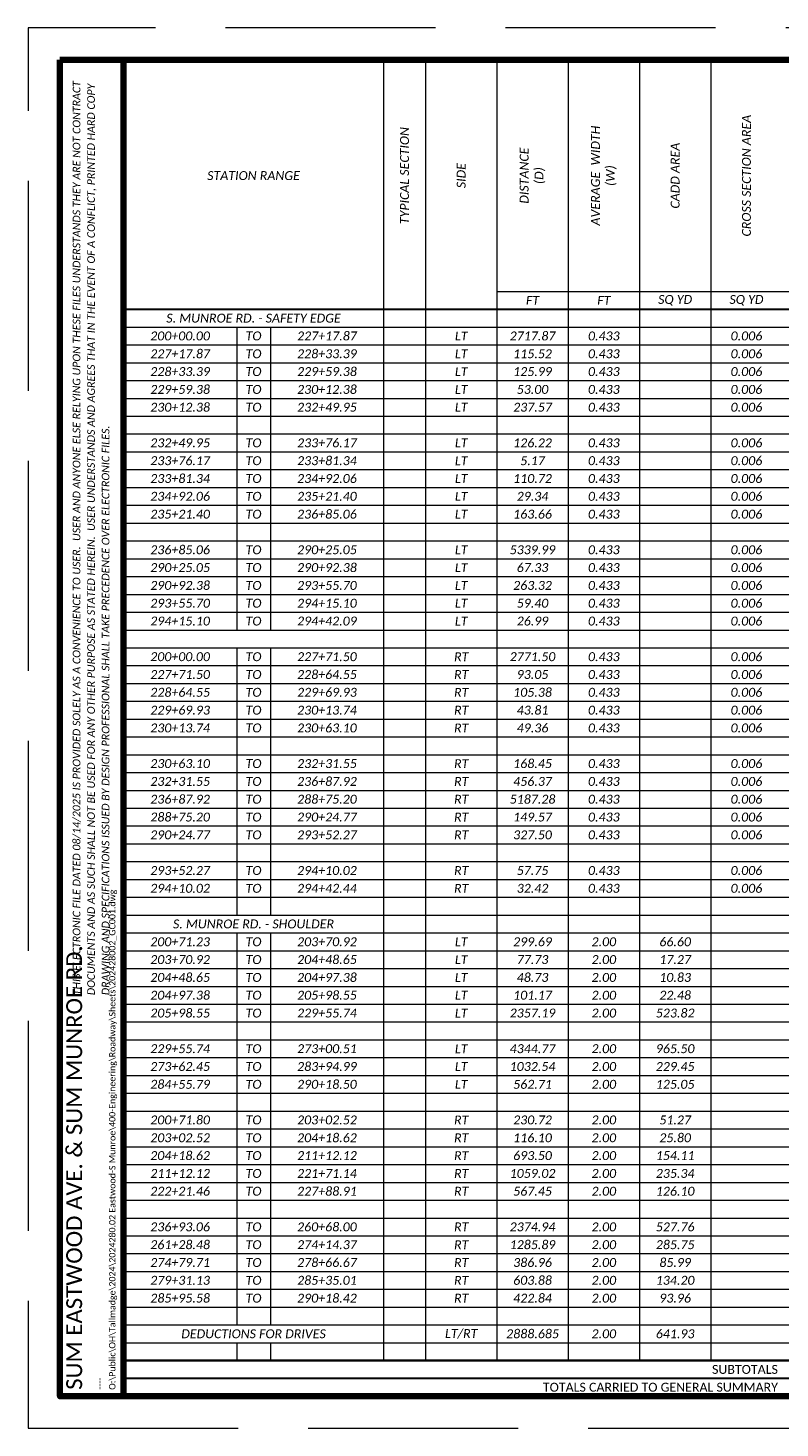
# Paper-space layout '28 PAVEMENT CALCULATIONS' of a CAD drawing. Header units: feet. Extents: x 0 to 34, y 0 to 22.
# Tile 1 of 2: x 0 to 11.8, y 0 to 22. Entities that reach past the tile are written whole.
import ezdxf
from ezdxf.enums import TextEntityAlignment as Align

# ---------------------------------------------------------------- set-up
doc = ezdxf.new("R2010")
doc.units = ezdxf.units.FT
doc.header["$LTSCALE"] = 20
doc.header["$MEASUREMENT"] = 0
doc.linetypes.add('OhDOT_DGN3', pattern=[0.22, 0.165, -0.055])
for name, color, linetype, lineweight in [('0_Xref', 7, 'Continuous', 15), ('SH_Border', 7, 'Continuous', 90), ('SH_Data', 7, 'Continuous', 15), ('SH_Text', 7, 'Continuous', 35)]:
    doc.layers.add(name, color=color, linetype=linetype, lineweight=lineweight)
doc.layers.add('SC_Scratch15', color=7, linetype='Continuous', lineweight=15, plot=False)
doc.layers.add('SH_Cut_Line', color=7, linetype='OhDOT_DGN3', lineweight=15, plot=False)
doc.styles.add('P_Slanted - Normal Fixed Spacing', font='calibrii.ttf', dxfattribs={"height": 0.14})
doc.styles.add('Style - Calibri', font='calibri.ttf')
doc.styles.add('Style - Calibri - Light', font='calibril.ttf', dxfattribs={"height": 0.1})

# ---------------------------------------------------------------- blocks, each defined once
blk = doc.blocks.new('BORDER_1')
at = {"layer": 'SH_Border', "color": 7, "flags": 128}
for points in [[(0.5, 21.5), (1.5, 21.5), (1.5, 0.5), (0.5, 0.5)], [(1.5, 21.5), (33.5, 21.5), (33.5, 0.5), (1.5, 0.5)]]:
    blk.add_lwpolyline(points, close=True, dxfattribs=at)
at = {"layer": 'SH_Cut_Line', "flags": 128}
blk.add_lwpolyline([(0, 0), (34, 0), (34, 22), (0, 22)], close=True, dxfattribs=at)
at = {"layer": 'SC_Scratch15', "color": 1, "insert": (0.702, 6.801), "char_height": 0.12, "width": 14.52263, "attachment_point": 1, "rotation": 90, "line_spacing_factor": 1.14, "style": 'P_Slanted - Normal Fixed Spacing'}
blk.add_mtext('THIS ELECTRONIC FILE DATED 08/14/2025 IS PROVIDED SOLELY AS A CONVENIENCE TO USER.  USER AND ANYONE ELSE RELYING UPON THESE FILES UNDERSTANDS THEY ARE NOT CONTRACT DOCUMENTS AND AS SUCH SHALL NOT BE USED FOR ANY OTHER PURPOSE AS STATED HEREIN.  USER UNDERSTANDS AND AGREES THAT IN THE EVENT OF A CONFLICT, PRINTED HARD COPY DRAWING AND SPECIFICATIONS ISSUED BY DESIGN PROFESSIONAL SHALL TAKE PRECEDENCE OVER ELECTRONIC FILES.', dxfattribs=at)
at = {"layer": 'SH_Border', "color": 132, "true_color": 0x00d2d2, "insert": (1.4, 0.6), "char_height": 0.1, "attachment_point": 7, "rotation": 90, "line_spacing_factor": 1.2, "style": 'Style - Calibri - Light'}
blk.add_mtext('----\\PO:\\\\Public\\\\OH\\\\Tallmadge\\\\2024\\\\2024280.02 Eastwood-S Munroe\\\\400-Engineering\\\\Roadway\\\\Sheets\\\\202428002_GC001.dwg', dxfattribs=at)
at = {"layer": 'SH_Data', "color": 7, "style": 'Style - Calibri'}
blk.add_attdef('C_SHEET_TITLE', text='', height=0.25, rotation=90, dxfattribs=at).set_placement((32.792, 13), align=Align.MIDDLE_CENTER)
at = {"layer": 'SH_Data', "style": 'Style - Calibri'}
blk.add_attdef('PROJ_NAME', text='', height=0.25, rotation=90, dxfattribs=at).set_placement((0.6, 0.6), align=Align.TOP_LEFT)
for tag, p in [('DESIGNER', (32.75, 2.175)), ('REVIEWER', (32.25, 1.675)), ('REVIEWED_DATE', (33.025, 1.675)), ('PIDNO', (32.75, 1.175)), ('C_SHEET_NO', (32.375, 0.675)), ('T_SHEET_NO', (33.125, 0.675))]:
    blk.add_attdef(tag, text='', height=0.14, dxfattribs=at).set_placement(p, align=Align.MIDDLE_CENTER)
blk = doc.blocks.new('*A1295')
at = {"layer": 'SH_Data', "linetype": 'Continuous', "ltscale": 0.131765}
for points in [[(0, 0), (0, -21)], [(0, 0), (30.504, 0)], [(4.085, 0), (4.085, -20.44)], [(4.744, 0), (4.744, -20.44)], [(5.864, 0), (5.864, -20.44)], [(6.984, 0), (6.984, -20.44)], [(8.104, 0), (8.104, -20.44)], [(9.224, 0), (9.224, -20.44)], [(5.864, -3.64), (30.504, -3.64)], [(0, -4.2), (30.504, -4.2)], [(1.779, -4.2), (1.779, -8.96)], [(2.306, -4.2), (2.306, -8.96)], [(0, -4.48), (30.504, -4.48)], [(0, -4.76), (30.504, -4.76)], [(0, -5.04), (30.504, -5.04)], [(0, -5.32), (30.504, -5.32)], [(0, -5.6), (30.504, -5.6)], [(0, -5.88), (30.504, -5.88)], [(0, -6.16), (30.504, -6.16)], [(0, -6.44), (30.504, -6.44)], [(0, -6.72), (30.504, -6.72)], [(0, -7), (30.504, -7)], [(0, -7.28), (30.504, -7.28)], [(0, -7.56), (30.504, -7.56)], [(0, -7.84), (30.504, -7.84)], [(0, -8.12), (30.504, -8.12)], [(0, -8.4), (30.504, -8.4)], [(0, -8.68), (30.504, -8.68)], [(0, -8.96), (30.504, -8.96)], [(0, -9.24), (30.504, -9.24)], [(1.779, -9.24), (1.779, -13.44)], [(2.306, -9.24), (2.306, -13.44)], [(0, -9.52), (30.504, -9.52)], [(0, -9.8), (30.504, -9.8)], [(0, -10.08), (30.504, -10.08)], [(0, -10.36), (30.504, -10.36)], [(0, -10.64), (30.504, -10.64)], [(0, -10.92), (30.504, -10.92)], [(0, -11.2), (30.504, -11.2)], [(0, -11.48), (30.504, -11.48)], [(0, -11.76), (30.504, -11.76)], [(0, -12.04), (30.504, -12.04)], [(0, -12.32), (30.504, -12.32)], [(0, -12.6), (30.504, -12.6)], [(0, -12.88), (30.504, -12.88)], [(0, -13.16), (30.504, -13.16)], [(0, -13.44), (30.504, -13.44)], [(0, -13.72), (30.504, -13.72)], [(1.779, -13.72), (1.779, -19.88)], [(2.306, -13.72), (2.306, -19.88)], [(0, -14), (30.504, -14)], [(0, -14.28), (30.504, -14.28)], [(0, -14.56), (30.504, -14.56)], [(0, -14.84), (30.504, -14.84)], [(0, -15.12), (30.504, -15.12)], [(0, -15.4), (30.504, -15.4)], [(0, -15.68), (30.504, -15.68)], [(0, -15.96), (30.504, -15.96)], [(0, -16.24), (30.504, -16.24)], [(0, -16.52), (30.504, -16.52)], [(0, -16.8), (30.504, -16.8)], [(0, -17.08), (30.504, -17.08)], [(0, -17.36), (30.504, -17.36)], [(0, -17.64), (30.504, -17.64)], [(0, -17.92), (30.504, -17.92)], [(0, -18.2), (30.504, -18.2)], [(0, -18.48), (30.504, -18.48)], [(0, -18.76), (30.504, -18.76)], [(0, -19.04), (30.504, -19.04)], [(0, -19.32), (30.504, -19.32)], [(0, -19.6), (30.504, -19.6)], [(0, -19.88), (30.504, -19.88)], [(0, -20.16), (30.504, -20.16)], [(1.779, -20.16), (1.779, -20.44)], [(2.306, -20.16), (2.306, -20.44)], [(0, -21), (30.504, -21)]]:
    blk.add_lwpolyline(points, dxfattribs=at)
at = {"layer": 'SH_Data', "linetype": 'Continuous', "ltscale": 0.131765, "const_width": 0.0329}
for points in [[(0, -3.92), (30.504, -3.92)], [(0, -20.44), (30.504, -20.44)], [(0, -20.72), (30.504, -20.72)]]:
    blk.add_lwpolyline(points, dxfattribs=at)
at = {"layer": 'SH_Text', "char_height": 0.14, "width": 3.64, "attachment_point": 5, "rotation": 90, "style": 'P_Slanted - Normal Fixed Spacing'}
for s, insert in [('CROSS SECTION AREA', (9.784, -1.82)), ('TYPICAL SECTION', (4.414, -1.82)), ('AVERAGE  WIDTH^J(W)', (7.544, -1.82)), ('CADD AREA', (8.664, -1.82)), ('DISTANCE^J(D)', (6.424, -1.82)), ('SIDE', (5.304, -1.82))]:
    blk.add_mtext(s, dxfattribs=dict(at, insert=insert))
at = {"layer": 'SH_Text', "insert": (2.042, -1.82), "char_height": 0.14, "width": 3.95294, "attachment_point": 5, "style": 'P_Slanted - Normal Fixed Spacing'}
blk.add_mtext('STATION RANGE', dxfattribs=at)
at = {"layer": 'SH_Text', "char_height": 0.14}
for s, insert, attachment_point, style in [('FT', (6.424, -3.78), 5, 'P_Slanted - Normal Fixed Spacing'), ('FT', (7.544, -3.78), 5, 'P_Slanted - Normal Fixed Spacing'), ('SQ YD', (8.664, -3.78), 5, 'P_Slanted - Normal Fixed Spacing'), ('SQ YD', (9.784, -3.78), 5, 'P_Slanted - Normal Fixed Spacing'), ('S. MUNROE RD. - SAFETY EDGE', (2.042, -4.06), 5, 'P_Slanted - Normal Fixed Spacing'), ('200+00.00', (0.889, -4.34), 5, 'P_Slanted - Normal Fixed Spacing'), ('TO', (2.042, -4.34), 5, 'P_Slanted - Normal Fixed Spacing'), ('227+17.87', (3.195, -4.34), 5, 'P_Slanted - Normal Fixed Spacing'), ('LT', (5.304, -4.34), 5, 'P_Slanted - Normal Fixed Spacing'), ('2717.87', (6.424, -4.34), 5, 'P_Slanted - Normal Fixed Spacing'), ('0.433', (7.544, -4.34), 5, 'P_Slanted - Normal Fixed Spacing'), ('0.006', (9.784, -4.34), 5, 'P_Slanted - Normal Fixed Spacing'), ('227+17.87', (0.889, -4.62), 5, 'P_Slanted - Normal Fixed Spacing'), ('TO', (2.042, -4.62), 5, 'P_Slanted - Normal Fixed Spacing'), ('228+33.39', (3.195, -4.62), 5, 'P_Slanted - Normal Fixed Spacing'), ('LT', (5.304, -4.62), 5, 'P_Slanted - Normal Fixed Spacing'), ('115.52', (6.424, -4.62), 5, 'P_Slanted - Normal Fixed Spacing'), ('0.433', (7.544, -4.62), 5, 'P_Slanted - Normal Fixed Spacing'), ('0.006', (9.784, -4.62), 5, 'P_Slanted - Normal Fixed Spacing'), ('228+33.39', (0.889, -4.9), 5, 'P_Slanted - Normal Fixed Spacing'), ('TO', (2.042, -4.9), 5, 'P_Slanted - Normal Fixed Spacing'), ('229+59.38', (3.195, -4.9), 5, 'P_Slanted - Normal Fixed Spacing'), ('LT', (5.304, -4.9), 5, 'P_Slanted - Normal Fixed Spacing'), ('125.99', (6.424, -4.9), 5, 'P_Slanted - Normal Fixed Spacing'), ('0.433', (7.544, -4.9), 5, 'P_Slanted - Normal Fixed Spacing'), ('0.006', (9.784, -4.9), 5, 'P_Slanted - Normal Fixed Spacing'), ('229+59.38', (0.889, -5.18), 5, 'P_Slanted - Normal Fixed Spacing'), ('TO', (2.042, -5.18), 5, 'P_Slanted - Normal Fixed Spacing'), ('230+12.38', (3.195, -5.18), 5, 'P_Slanted - Normal Fixed Spacing'), ('LT', (5.304, -5.18), 5, 'P_Slanted - Normal Fixed Spacing'), ('53.00', (6.424, -5.18), 5, 'P_Slanted - Normal Fixed Spacing'), ('0.433', (7.544, -5.18), 5, 'P_Slanted - Normal Fixed Spacing'), ('0.006', (9.784, -5.18), 5, 'P_Slanted - Normal Fixed Spacing'), ('230+12.38', (0.889, -5.46), 5, 'P_Slanted - Normal Fixed Spacing'), ('TO', (2.042, -5.46), 5, 'P_Slanted - Normal Fixed Spacing'), ('232+49.95', (3.195, -5.46), 5, 'P_Slanted - Normal Fixed Spacing'), ('LT', (5.304, -5.46), 5, 'P_Slanted - Normal Fixed Spacing'), ('237.57', (6.424, -5.46), 5, 'P_Slanted - Normal Fixed Spacing'), ('0.433', (7.544, -5.46), 5, 'P_Slanted - Normal Fixed Spacing'), ('0.006', (9.784, -5.46), 5, 'P_Slanted - Normal Fixed Spacing'), ('232+49.95', (0.889, -6.02), 5, 'P_Slanted - Normal Fixed Spacing'), ('TO', (2.042, -6.02), 5, 'P_Slanted - Normal Fixed Spacing'), ('233+76.17', (3.195, -6.02), 5, 'P_Slanted - Normal Fixed Spacing'), ('LT', (5.304, -6.02), 5, 'P_Slanted - Normal Fixed Spacing'), ('126.22', (6.424, -6.02), 5, 'P_Slanted - Normal Fixed Spacing'), ('0.433', (7.544, -6.02), 5, 'P_Slanted - Normal Fixed Spacing'), ('0.006', (9.784, -6.02), 5, 'P_Slanted - Normal Fixed Spacing'), ('233+76.17', (0.889, -6.3), 5, 'P_Slanted - Normal Fixed Spacing'), ('TO', (2.042, -6.3), 5, 'P_Slanted - Normal Fixed Spacing'), ('233+81.34', (3.195, -6.3), 5, 'P_Slanted - Normal Fixed Spacing'), ('LT', (5.304, -6.3), 5, 'P_Slanted - Normal Fixed Spacing'), ('5.17', (6.424, -6.3), 5, 'P_Slanted - Normal Fixed Spacing'), ('0.433', (7.544, -6.3), 5, 'P_Slanted - Normal Fixed Spacing'), ('0.006', (9.784, -6.3), 5, 'P_Slanted - Normal Fixed Spacing'), ('233+81.34', (0.889, -6.58), 5, 'P_Slanted - Normal Fixed Spacing'), ('TO', (2.042, -6.58), 5, 'P_Slanted - Normal Fixed Spacing'), ('234+92.06', (3.195, -6.58), 5, 'P_Slanted - Normal Fixed Spacing'), ('LT', (5.304, -6.58), 5, 'P_Slanted - Normal Fixed Spacing'), ('110.72', (6.424, -6.58), 5, 'P_Slanted - Normal Fixed Spacing'), ('0.433', (7.544, -6.58), 5, 'P_Slanted - Normal Fixed Spacing'), ('0.006', (9.784, -6.58), 5, 'P_Slanted - Normal Fixed Spacing'), ('234+92.06', (0.889, -6.86), 5, 'P_Slanted - Normal Fixed Spacing'), ('TO', (2.042, -6.86), 5, 'P_Slanted - Normal Fixed Spacing'), ('235+21.40', (3.195, -6.86), 5, 'P_Slanted - Normal Fixed Spacing'), ('LT', (5.304, -6.86), 5, 'P_Slanted - Normal Fixed Spacing'), ('29.34', (6.424, -6.86), 5, 'P_Slanted - Normal Fixed Spacing'), ('0.433', (7.544, -6.86), 5, 'P_Slanted - Normal Fixed Spacing'), ('0.006', (9.784, -6.86), 5, 'P_Slanted - Normal Fixed Spacing'), ('235+21.40', (0.889, -7.14), 5, 'P_Slanted - Normal Fixed Spacing'), ('TO', (2.042, -7.14), 5, 'P_Slanted - Normal Fixed Spacing'), ('236+85.06', (3.195, -7.14), 5, 'P_Slanted - Normal Fixed Spacing'), ('LT', (5.304, -7.14), 5, 'P_Slanted - Normal Fixed Spacing'), ('163.66', (6.424, -7.14), 5, 'P_Slanted - Normal Fixed Spacing'), ('0.433', (7.544, -7.14), 5, 'P_Slanted - Normal Fixed Spacing'), ('0.006', (9.784, -7.14), 5, 'P_Slanted - Normal Fixed Spacing'), ('236+85.06', (0.889, -7.7), 5, 'P_Slanted - Normal Fixed Spacing'), ('TO', (2.042, -7.7), 5, 'P_Slanted - Normal Fixed Spacing'), ('290+25.05', (3.195, -7.7), 5, 'P_Slanted - Normal Fixed Spacing'), ('LT', (5.304, -7.7), 5, 'P_Slanted - Normal Fixed Spacing'), ('5339.99', (6.424, -7.7), 5, 'P_Slanted - Normal Fixed Spacing'), ('0.433', (7.544, -7.7), 5, 'P_Slanted - Normal Fixed Spacing'), ('0.006', (9.784, -7.7), 5, 'P_Slanted - Normal Fixed Spacing'), ('290+25.05', (0.889, -7.98), 5, 'P_Slanted - Normal Fixed Spacing'), ('TO', (2.042, -7.98), 5, 'P_Slanted - Normal Fixed Spacing'), ('290+92.38', (3.195, -7.98), 5, 'P_Slanted - Normal Fixed Spacing'), ('LT', (5.304, -7.98), 5, 'P_Slanted - Normal Fixed Spacing'), ('67.33', (6.424, -7.98), 5, 'P_Slanted - Normal Fixed Spacing'), ('0.433', (7.544, -7.98), 5, 'P_Slanted - Normal Fixed Spacing'), ('0.006', (9.784, -7.98), 5, 'P_Slanted - Normal Fixed Spacing'), ('290+92.38', (0.889, -8.26), 5, 'P_Slanted - Normal Fixed Spacing'), ('TO', (2.042, -8.26), 5, 'P_Slanted - Normal Fixed Spacing'), ('293+55.70', (3.195, -8.26), 5, 'P_Slanted - Normal Fixed Spacing'), ('LT', (5.304, -8.26), 5, 'P_Slanted - Normal Fixed Spacing'), ('263.32', (6.424, -8.26), 5, 'P_Slanted - Normal Fixed Spacing'), ('0.433', (7.544, -8.26), 5, 'P_Slanted - Normal Fixed Spacing'), ('0.006', (9.784, -8.26), 5, 'P_Slanted - Normal Fixed Spacing'), ('293+55.70', (0.889, -8.54), 5, 'P_Slanted - Normal Fixed Spacing'), ('TO', (2.042, -8.54), 5, 'P_Slanted - Normal Fixed Spacing'), ('294+15.10', (3.195, -8.54), 5, 'P_Slanted - Normal Fixed Spacing'), ('LT', (5.304, -8.54), 5, 'P_Slanted - Normal Fixed Spacing'), ('59.40', (6.424, -8.54), 5, 'P_Slanted - Normal Fixed Spacing'), ('0.433', (7.544, -8.54), 5, 'P_Slanted - Normal Fixed Spacing'), ('0.006', (9.784, -8.54), 5, 'P_Slanted - Normal Fixed Spacing'), ('294+15.10', (0.889, -8.82), 5, 'P_Slanted - Normal Fixed Spacing'), ('TO', (2.042, -8.82), 5, 'P_Slanted - Normal Fixed Spacing'), ('294+42.09', (3.195, -8.82), 5, 'P_Slanted - Normal Fixed Spacing'), ('LT', (5.304, -8.82), 5, 'P_Slanted - Normal Fixed Spacing'), ('26.99', (6.424, -8.82), 5, 'P_Slanted - Normal Fixed Spacing'), ('0.433', (7.544, -8.82), 5, 'P_Slanted - Normal Fixed Spacing'), ('0.006', (9.784, -8.82), 5, 'P_Slanted - Normal Fixed Spacing'), ('200+00.00', (0.889, -9.38), 5, 'P_Slanted - Normal Fixed Spacing'), ('TO', (2.042, -9.38), 5, 'P_Slanted - Normal Fixed Spacing'), ('227+71.50', (3.195, -9.38), 5, 'P_Slanted - Normal Fixed Spacing'), ('RT', (5.304, -9.38), 5, 'P_Slanted - Normal Fixed Spacing'), ('2771.50', (6.424, -9.38), 5, 'P_Slanted - Normal Fixed Spacing'), ('0.433', (7.544, -9.38), 5, 'P_Slanted - Normal Fixed Spacing'), ('0.006', (9.784, -9.38), 5, 'P_Slanted - Normal Fixed Spacing'), ('227+71.50', (0.889, -9.66), 5, 'P_Slanted - Normal Fixed Spacing'), ('TO', (2.042, -9.66), 5, 'P_Slanted - Normal Fixed Spacing'), ('228+64.55', (3.195, -9.66), 5, 'P_Slanted - Normal Fixed Spacing'), ('RT', (5.304, -9.66), 5, 'P_Slanted - Normal Fixed Spacing'), ('93.05', (6.424, -9.66), 5, 'P_Slanted - Normal Fixed Spacing'), ('0.433', (7.544, -9.66), 5, 'P_Slanted - Normal Fixed Spacing'), ('0.006', (9.784, -9.66), 5, 'P_Slanted - Normal Fixed Spacing'), ('228+64.55', (0.889, -9.94), 5, 'P_Slanted - Normal Fixed Spacing'), ('TO', (2.042, -9.94), 5, 'P_Slanted - Normal Fixed Spacing'), ('229+69.93', (3.195, -9.94), 5, 'P_Slanted - Normal Fixed Spacing'), ('RT', (5.304, -9.94), 5, 'P_Slanted - Normal Fixed Spacing'), ('105.38', (6.424, -9.94), 5, 'P_Slanted - Normal Fixed Spacing'), ('0.433', (7.544, -9.94), 5, 'P_Slanted - Normal Fixed Spacing'), ('0.006', (9.784, -9.94), 5, 'P_Slanted - Normal Fixed Spacing'), ('229+69.93', (0.889, -10.22), 5, 'P_Slanted - Normal Fixed Spacing'), ('TO', (2.042, -10.22), 5, 'P_Slanted - Normal Fixed Spacing'), ('230+13.74', (3.195, -10.22), 5, 'P_Slanted - Normal Fixed Spacing'), ('RT', (5.304, -10.22), 5, 'P_Slanted - Normal Fixed Spacing'), ('43.81', (6.424, -10.22), 5, 'P_Slanted - Normal Fixed Spacing'), ('0.433', (7.544, -10.22), 5, 'P_Slanted - Normal Fixed Spacing'), ('0.006', (9.784, -10.22), 5, 'P_Slanted - Normal Fixed Spacing'), ('230+13.74', (0.889, -10.5), 5, 'P_Slanted - Normal Fixed Spacing'), ('TO', (2.042, -10.5), 5, 'P_Slanted - Normal Fixed Spacing'), ('230+63.10', (3.195, -10.5), 5, 'P_Slanted - Normal Fixed Spacing'), ('RT', (5.304, -10.5), 5, 'P_Slanted - Normal Fixed Spacing'), ('49.36', (6.424, -10.5), 5, 'P_Slanted - Normal Fixed Spacing'), ('0.433', (7.544, -10.5), 5, 'P_Slanted - Normal Fixed Spacing'), ('0.006', (9.784, -10.5), 5, 'P_Slanted - Normal Fixed Spacing'), ('230+63.10', (0.889, -11.06), 5, 'P_Slanted - Normal Fixed Spacing'), ('TO', (2.042, -11.06), 5, 'P_Slanted - Normal Fixed Spacing'), ('232+31.55', (3.195, -11.06), 5, 'P_Slanted - Normal Fixed Spacing'), ('RT', (5.304, -11.06), 5, 'P_Slanted - Normal Fixed Spacing'), ('168.45', (6.424, -11.06), 5, 'P_Slanted - Normal Fixed Spacing'), ('0.433', (7.544, -11.06), 5, 'P_Slanted - Normal Fixed Spacing'), ('0.006', (9.784, -11.06), 5, 'P_Slanted - Normal Fixed Spacing'), ('232+31.55', (0.889, -11.34), 5, 'P_Slanted - Normal Fixed Spacing'), ('TO', (2.042, -11.34), 5, 'P_Slanted - Normal Fixed Spacing'), ('236+87.92', (3.195, -11.34), 5, 'P_Slanted - Normal Fixed Spacing'), ('RT', (5.304, -11.34), 5, 'P_Slanted - Normal Fixed Spacing'), ('456.37', (6.424, -11.34), 5, 'P_Slanted - Normal Fixed Spacing'), ('0.433', (7.544, -11.34), 5, 'P_Slanted - Normal Fixed Spacing'), ('0.006', (9.784, -11.34), 5, 'P_Slanted - Normal Fixed Spacing'), ('236+87.92', (0.889, -11.62), 5, 'P_Slanted - Normal Fixed Spacing'), ('TO', (2.042, -11.62), 5, 'P_Slanted - Normal Fixed Spacing'), ('288+75.20', (3.195, -11.62), 5, 'P_Slanted - Normal Fixed Spacing'), ('RT', (5.304, -11.62), 5, 'P_Slanted - Normal Fixed Spacing'), ('5187.28', (6.424, -11.62), 5, 'P_Slanted - Normal Fixed Spacing'), ('0.433', (7.544, -11.62), 5, 'P_Slanted - Normal Fixed Spacing'), ('0.006', (9.784, -11.62), 5, 'P_Slanted - Normal Fixed Spacing'), ('288+75.20', (0.889, -11.9), 5, 'P_Slanted - Normal Fixed Spacing'), ('TO', (2.042, -11.9), 5, 'P_Slanted - Normal Fixed Spacing'), ('290+24.77', (3.195, -11.9), 5, 'P_Slanted - Normal Fixed Spacing'), ('RT', (5.304, -11.9), 5, 'P_Slanted - Normal Fixed Spacing'), ('149.57', (6.424, -11.9), 5, 'P_Slanted - Normal Fixed Spacing'), ('0.433', (7.544, -11.9), 5, 'P_Slanted - Normal Fixed Spacing'), ('0.006', (9.784, -11.9), 5, 'P_Slanted - Normal Fixed Spacing'), ('290+24.77', (0.889, -12.18), 5, 'P_Slanted - Normal Fixed Spacing'), ('TO', (2.042, -12.18), 5, 'P_Slanted - Normal Fixed Spacing'), ('293+52.27', (3.195, -12.18), 5, 'P_Slanted - Normal Fixed Spacing'), ('RT', (5.304, -12.18), 5, 'P_Slanted - Normal Fixed Spacing'), ('327.50', (6.424, -12.18), 5, 'P_Slanted - Normal Fixed Spacing'), ('0.433', (7.544, -12.18), 5, 'P_Slanted - Normal Fixed Spacing'), ('0.006', (9.784, -12.18), 5, 'P_Slanted - Normal Fixed Spacing'), ('293+52.27', (0.889, -12.74), 5, 'P_Slanted - Normal Fixed Spacing'), ('TO', (2.042, -12.74), 5, 'P_Slanted - Normal Fixed Spacing'), ('294+10.02', (3.195, -12.74), 5, 'P_Slanted - Normal Fixed Spacing'), ('RT', (5.304, -12.74), 5, 'P_Slanted - Normal Fixed Spacing'), ('57.75', (6.424, -12.74), 5, 'P_Slanted - Normal Fixed Spacing'), ('0.433', (7.544, -12.74), 5, 'P_Slanted - Normal Fixed Spacing'), ('0.006', (9.784, -12.74), 5, 'P_Slanted - Normal Fixed Spacing'), ('294+10.02', (0.889, -13.02), 5, 'P_Slanted - Normal Fixed Spacing'), ('TO', (2.042, -13.02), 5, 'P_Slanted - Normal Fixed Spacing'), ('294+42.44', (3.195, -13.02), 5, 'P_Slanted - Normal Fixed Spacing'), ('RT', (5.304, -13.02), 5, 'P_Slanted - Normal Fixed Spacing'), ('32.42', (6.424, -13.02), 5, 'P_Slanted - Normal Fixed Spacing'), ('0.433', (7.544, -13.02), 5, 'P_Slanted - Normal Fixed Spacing'), ('0.006', (9.784, -13.02), 5, 'P_Slanted - Normal Fixed Spacing'), ('S. MUNROE RD. - SHOULDER', (2.042, -13.58), 5, 'P_Slanted - Normal Fixed Spacing'), ('200+71.23', (0.889, -13.86), 5, 'P_Slanted - Normal Fixed Spacing'), ('TO', (2.042, -13.86), 5, 'P_Slanted - Normal Fixed Spacing'), ('203+70.92', (3.195, -13.86), 5, 'P_Slanted - Normal Fixed Spacing'), ('LT', (5.304, -13.86), 5, 'P_Slanted - Normal Fixed Spacing'), ('299.69', (6.424, -13.86), 5, 'P_Slanted - Normal Fixed Spacing'), ('2.00', (7.544, -13.86), 5, 'P_Slanted - Normal Fixed Spacing'), ('66.60', (8.664, -13.86), 5, 'P_Slanted - Normal Fixed Spacing'), ('203+70.92', (0.889, -14.14), 5, 'P_Slanted - Normal Fixed Spacing'), ('TO', (2.042, -14.14), 5, 'P_Slanted - Normal Fixed Spacing'), ('204+48.65', (3.195, -14.14), 5, 'P_Slanted - Normal Fixed Spacing'), ('LT', (5.304, -14.14), 5, 'P_Slanted - Normal Fixed Spacing'), ('77.73', (6.424, -14.14), 5, 'P_Slanted - Normal Fixed Spacing'), ('2.00', (7.544, -14.14), 5, 'P_Slanted - Normal Fixed Spacing'), ('17.27', (8.664, -14.14), 5, 'P_Slanted - Normal Fixed Spacing'), ('204+48.65', (0.889, -14.42), 5, 'P_Slanted - Normal Fixed Spacing'), ('TO', (2.042, -14.42), 5, 'P_Slanted - Normal Fixed Spacing'), ('204+97.38', (3.195, -14.42), 5, 'P_Slanted - Normal Fixed Spacing'), ('LT', (5.304, -14.42), 5, 'P_Slanted - Normal Fixed Spacing'), ('48.73', (6.424, -14.42), 5, 'P_Slanted - Normal Fixed Spacing'), ('2.00', (7.544, -14.42), 5, 'P_Slanted - Normal Fixed Spacing'), ('10.83', (8.664, -14.42), 5, 'P_Slanted - Normal Fixed Spacing'), ('204+97.38', (0.889, -14.7), 5, 'P_Slanted - Normal Fixed Spacing'), ('TO', (2.042, -14.7), 5, 'P_Slanted - Normal Fixed Spacing'), ('205+98.55', (3.195, -14.7), 5, 'P_Slanted - Normal Fixed Spacing'), ('LT', (5.304, -14.7), 5, 'P_Slanted - Normal Fixed Spacing'), ('101.17', (6.424, -14.7), 5, 'P_Slanted - Normal Fixed Spacing'), ('2.00', (7.544, -14.7), 5, 'P_Slanted - Normal Fixed Spacing'), ('22.48', (8.664, -14.7), 5, 'P_Slanted - Normal Fixed Spacing'), ('205+98.55', (0.889, -14.98), 5, 'P_Slanted - Normal Fixed Spacing'), ('TO', (2.042, -14.98), 5, 'P_Slanted - Normal Fixed Spacing'), ('229+55.74', (3.195, -14.98), 5, 'P_Slanted - Normal Fixed Spacing'), ('LT', (5.304, -14.98), 5, 'P_Slanted - Normal Fixed Spacing'), ('2357.19', (6.424, -14.98), 5, 'P_Slanted - Normal Fixed Spacing'), ('2.00', (7.544, -14.98), 5, 'P_Slanted - Normal Fixed Spacing'), ('523.82', (8.664, -14.98), 5, 'P_Slanted - Normal Fixed Spacing'), ('229+55.74', (0.889, -15.54), 5, 'P_Slanted - Normal Fixed Spacing'), ('TO', (2.042, -15.54), 5, 'P_Slanted - Normal Fixed Spacing'), ('273+00.51', (3.195, -15.54), 5, 'P_Slanted - Normal Fixed Spacing'), ('LT', (5.304, -15.54), 5, 'P_Slanted - Normal Fixed Spacing'), ('4344.77', (6.424, -15.54), 5, 'P_Slanted - Normal Fixed Spacing'), ('2.00', (7.544, -15.54), 5, 'P_Slanted - Normal Fixed Spacing'), ('965.50', (8.664, -15.54), 5, 'P_Slanted - Normal Fixed Spacing'), ('273+62.45', (0.889, -15.82), 5, 'P_Slanted - Normal Fixed Spacing'), ('TO', (2.042, -15.82), 5, 'P_Slanted - Normal Fixed Spacing'), ('283+94.99', (3.195, -15.82), 5, 'P_Slanted - Normal Fixed Spacing'), ('LT', (5.304, -15.82), 5, 'P_Slanted - Normal Fixed Spacing'), ('1032.54', (6.424, -15.82), 5, 'P_Slanted - Normal Fixed Spacing'), ('2.00', (7.544, -15.82), 5, 'P_Slanted - Normal Fixed Spacing'), ('229.45', (8.664, -15.82), 5, 'P_Slanted - Normal Fixed Spacing'), ('284+55.79', (0.889, -16.1), 5, 'P_Slanted - Normal Fixed Spacing'), ('TO', (2.042, -16.1), 5, 'P_Slanted - Normal Fixed Spacing'), ('290+18.50', (3.195, -16.1), 5, 'P_Slanted - Normal Fixed Spacing'), ('LT', (5.304, -16.1), 5, 'P_Slanted - Normal Fixed Spacing'), ('562.71', (6.424, -16.1), 5, 'P_Slanted - Normal Fixed Spacing'), ('2.00', (7.544, -16.1), 5, 'P_Slanted - Normal Fixed Spacing'), ('125.05', (8.664, -16.1), 5, 'P_Slanted - Normal Fixed Spacing'), ('200+71.80', (0.889, -16.66), 5, 'P_Slanted - Normal Fixed Spacing'), ('TO', (2.042, -16.66), 5, 'P_Slanted - Normal Fixed Spacing'), ('203+02.52', (3.195, -16.66), 5, 'P_Slanted - Normal Fixed Spacing'), ('RT', (5.304, -16.66), 5, 'P_Slanted - Normal Fixed Spacing'), ('230.72', (6.424, -16.66), 5, 'P_Slanted - Normal Fixed Spacing'), ('2.00', (7.544, -16.66), 5, 'P_Slanted - Normal Fixed Spacing'), ('51.27', (8.664, -16.66), 5, 'P_Slanted - Normal Fixed Spacing'), ('203+02.52', (0.889, -16.94), 5, 'P_Slanted - Normal Fixed Spacing'), ('TO', (2.042, -16.94), 5, 'P_Slanted - Normal Fixed Spacing'), ('204+18.62', (3.195, -16.94), 5, 'P_Slanted - Normal Fixed Spacing'), ('RT', (5.304, -16.94), 5, 'P_Slanted - Normal Fixed Spacing'), ('116.10', (6.424, -16.94), 5, 'P_Slanted - Normal Fixed Spacing'), ('2.00', (7.544, -16.94), 5, 'P_Slanted - Normal Fixed Spacing'), ('25.80', (8.664, -16.94), 5, 'P_Slanted - Normal Fixed Spacing'), ('204+18.62', (0.889, -17.22), 5, 'P_Slanted - Normal Fixed Spacing'), ('TO', (2.042, -17.22), 5, 'P_Slanted - Normal Fixed Spacing'), ('211+12.12', (3.195, -17.22), 5, 'P_Slanted - Normal Fixed Spacing'), ('RT', (5.304, -17.22), 5, 'P_Slanted - Normal Fixed Spacing'), ('693.50', (6.424, -17.22), 5, 'P_Slanted - Normal Fixed Spacing'), ('2.00', (7.544, -17.22), 5, 'P_Slanted - Normal Fixed Spacing'), ('154.11', (8.664, -17.22), 5, 'P_Slanted - Normal Fixed Spacing'), ('211+12.12', (0.889, -17.5), 5, 'P_Slanted - Normal Fixed Spacing'), ('TO', (2.042, -17.5), 5, 'P_Slanted - Normal Fixed Spacing'), ('221+71.14', (3.195, -17.5), 5, 'P_Slanted - Normal Fixed Spacing'), ('RT', (5.304, -17.5), 5, 'P_Slanted - Normal Fixed Spacing'), ('1059.02', (6.424, -17.5), 5, 'P_Slanted - Normal Fixed Spacing'), ('2.00', (7.544, -17.5), 5, 'P_Slanted - Normal Fixed Spacing'), ('235.34', (8.664, -17.5), 5, 'P_Slanted - Normal Fixed Spacing'), ('222+21.46', (0.889, -17.78), 5, 'P_Slanted - Normal Fixed Spacing'), ('TO', (2.042, -17.78), 5, 'P_Slanted - Normal Fixed Spacing'), ('227+88.91', (3.195, -17.78), 5, 'P_Slanted - Normal Fixed Spacing'), ('RT', (5.304, -17.78), 5, 'P_Slanted - Normal Fixed Spacing'), ('567.45', (6.424, -17.78), 5, 'P_Slanted - Normal Fixed Spacing'), ('2.00', (7.544, -17.78), 5, 'P_Slanted - Normal Fixed Spacing'), ('126.10', (8.664, -17.78), 5, 'P_Slanted - Normal Fixed Spacing'), ('236+93.06', (0.889, -18.34), 5, 'P_Slanted - Normal Fixed Spacing'), ('TO', (2.042, -18.34), 5, 'P_Slanted - Normal Fixed Spacing'), ('260+68.00', (3.195, -18.34), 5, 'P_Slanted - Normal Fixed Spacing'), ('RT', (5.304, -18.34), 5, 'P_Slanted - Normal Fixed Spacing'), ('2374.94', (6.424, -18.34), 5, 'P_Slanted - Normal Fixed Spacing'), ('2.00', (7.544, -18.34), 5, 'P_Slanted - Normal Fixed Spacing'), ('527.76', (8.664, -18.34), 5, 'P_Slanted - Normal Fixed Spacing'), ('261+28.48', (0.889, -18.62), 5, 'P_Slanted - Normal Fixed Spacing'), ('TO', (2.042, -18.62), 5, 'P_Slanted - Normal Fixed Spacing'), ('274+14.37', (3.195, -18.62), 5, 'P_Slanted - Normal Fixed Spacing'), ('RT', (5.304, -18.62), 5, 'P_Slanted - Normal Fixed Spacing'), ('1285.89', (6.424, -18.62), 5, 'P_Slanted - Normal Fixed Spacing'), ('2.00', (7.544, -18.62), 5, 'P_Slanted - Normal Fixed Spacing'), ('285.75', (8.664, -18.62), 5, 'P_Slanted - Normal Fixed Spacing'), ('274+79.71', (0.889, -18.9), 5, 'P_Slanted - Normal Fixed Spacing'), ('TO', (2.042, -18.9), 5, 'P_Slanted - Normal Fixed Spacing'), ('278+66.67', (3.195, -18.9), 5, 'P_Slanted - Normal Fixed Spacing'), ('RT', (5.304, -18.9), 5, 'P_Slanted - Normal Fixed Spacing'), ('386.96', (6.424, -18.9), 5, 'P_Slanted - Normal Fixed Spacing'), ('2.00', (7.544, -18.9), 5, 'P_Slanted - Normal Fixed Spacing'), ('85.99', (8.664, -18.9), 5, 'P_Slanted - Normal Fixed Spacing'), ('279+31.13', (0.889, -19.18), 5, 'P_Slanted - Normal Fixed Spacing'), ('TO', (2.042, -19.18), 5, 'P_Slanted - Normal Fixed Spacing'), ('285+35.01', (3.195, -19.18), 5, 'P_Slanted - Normal Fixed Spacing'), ('RT', (5.304, -19.18), 5, 'P_Slanted - Normal Fixed Spacing'), ('603.88', (6.424, -19.18), 5, 'P_Slanted - Normal Fixed Spacing'), ('2.00', (7.544, -19.18), 5, 'P_Slanted - Normal Fixed Spacing'), ('134.20', (8.664, -19.18), 5, 'P_Slanted - Normal Fixed Spacing'), ('285+95.58', (0.889, -19.46), 5, 'P_Slanted - Normal Fixed Spacing'), ('TO', (2.042, -19.46), 5, 'P_Slanted - Normal Fixed Spacing'), ('290+18.42', (3.195, -19.46), 5, 'P_Slanted - Normal Fixed Spacing'), ('RT', (5.304, -19.46), 5, 'P_Slanted - Normal Fixed Spacing'), ('422.84', (6.424, -19.46), 5, 'P_Slanted - Normal Fixed Spacing'), ('2.00', (7.544, -19.46), 5, 'P_Slanted - Normal Fixed Spacing'), ('93.96', (8.664, -19.46), 5, 'P_Slanted - Normal Fixed Spacing'), ('DEDUCTIONS FOR DRIVES', (2.042, -20.02), 5, 'P_Slanted - Normal Fixed Spacing'), ('LT/RT', (5.304, -20.02), 5, 'P_Slanted - Normal Fixed Spacing'), ('2888.685', (6.424, -20.02), 5, 'P_Slanted - Normal Fixed Spacing'), ('2.00', (7.544, -20.02), 5, 'P_Slanted - Normal Fixed Spacing'), ('641.93', (8.664, -20.02), 5, 'P_Slanted - Normal Fixed Spacing'), ('SUBTOTALS  ', (10.278, -20.58), 6, 'Style - Calibri'), ('TOTALS CARRIED TO GENERAL SUMMARY  ', (10.278, -20.86), 6, 'Style - Calibri')]:
    blk.add_mtext(s, dxfattribs=dict(at, insert=insert, attachment_point=attachment_point, style=style))

psp = doc.layouts.new('28 PAVEMENT CALCULATIONS')

# ---------------------------------------------------------------- block references
at = {"layer": '0_Xref'}
ref = psp.add_blockref('BORDER_1', (0, 0), dxfattribs=at)
ref.add_attrib('PROJ_NAME', 'SUM EASTWOOD AVE. & SUM MUNROE RD.', dxfattribs={"layer": 'SH_Data', "height": 0.25, "rotation": 90, "style": 'Style - Calibri'}).set_placement((0.6, 0.6), align=Align.TOP_LEFT)
psp.add_blockref('*A1295', (1.5, 21.5), dxfattribs=at)

doc.saveas('drawing.dxf')
